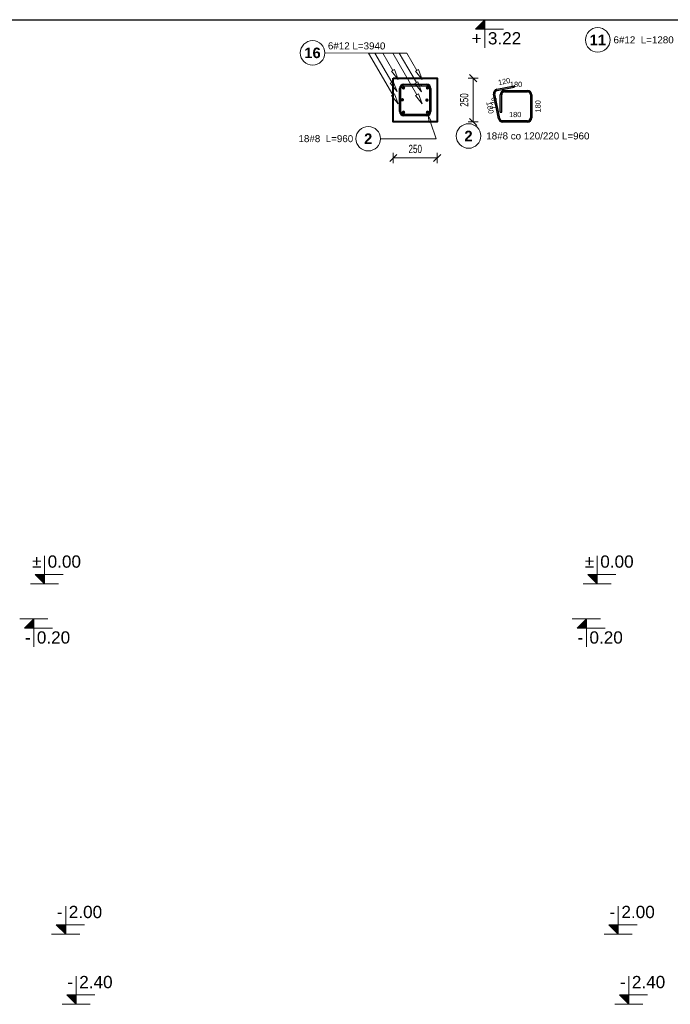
# Model space of a CAD drawing. Extents: x 3922 to 466978, y -142912 to 64503.
# Tile 26 of 62: x 400972 to 404685, y -129042 to -123422. Entities that reach past the tile are written whole.
import ezdxf
from ezdxf.enums import TextEntityAlignment as Align

# ---------------------------------------------------------------- set-up
doc = ezdxf.new("R2010")
doc.units = 0
doc.header["$LTSCALE"] = 10
doc.header["$MEASUREMENT"] = 0
doc.layers.add('P-Wymiar', color=254, linetype='Continuous', lineweight=9)
doc.layers.add('RCAD_deskowanie', color=3, linetype='Continuous', lineweight=40)
for name, color, linetype in [('RCAD_kształt pręta', 7, 'Continuous'), ('RCAD_opis kształtu pręta', 7, 'Continuous'), ('RCAD_opis rozkładu', 7, 'Continuous'), ('RCAD_pręt wyrzucony', 130, 'Continuous'), ('RCAD_pręty punktowe', 7, 'Continuous'), ('RCAD_symbole graficzne', 7, 'Continuous')]:
    doc.layers.add(name, color=color, linetype=linetype)
doc.styles.add('ROMANS', font='arial.ttf', dxfattribs={"width": 0.7})
doc.styles.add('style1', font='arial.ttf')
doc.styles.add('style3', font='arialbd.ttf')
doc.dimstyles.new('A25', dxfattribs={"dimscale": 27, "dimtxt": 1.75, "dimasz": 0.06, "dimexe": 0, "dimexo": 0, "dimgap": 1, "dimtad": 1, "dimdec": 4, "dimrnd": 0.1, "dimdsep": 46, "dimtxsty": 'ROMANS', "dimblk": '[[[[[[[[', "dimcen": 2, "dimdle": 2, "dimse1": 1, "dimse2": 1, "dimclrd": 256, "dimclrt": 1, "dimadec": 0, "dimazin": 0, "dimtfac": 1, "dimtdec": 4, "dimtix": 1, "dimtmove": 2, "dimatfit": 3, "dimldrblk": '[[[[[[[[', "dimfxl": 0, "dimtvp": 0.6, "dimtolj": 1, "dimlwd": -1, "dimarcsym": 0})

# ---------------------------------------------------------------- blocks, each defined once
blk = doc.blocks.new('[[[[[[[[')
at = {"layer": 'P-Wymiar'}
for p, q in [((-12.7, -12.7), (12.7, 12.7)), ((0, 0), (-4.6, 0)), ((0, 18), (0, -18))]:
    blk.add_line(p, q, dxfattribs=at)
blk = doc.blocks.new('*D391')
at = {"layer": 'Defpoints', "color": 0, "transparency": 16777216}
for p in [(403332.2, -123755.6), (403559.7, -123755.6), (403332.2, -124005.6)]:
    blk.add_point(p, dxfattribs=at)
at = {"layer": 'P-Wymiar', "transparency": 16777216}
blk.add_line((403559.7, -124004), (403559.7, -123757.2), dxfattribs=at)
at = {"layer": 'P-Wymiar', "transparency": 16777216, "xscale": 1.62, "yscale": 1.62, "zscale": 1.62}
for p, rotation in [((403559.7, -123755.6), 90), ((403559.7, -124005.6), 270)]:
    blk.add_blockref('[[[[[[[[', p, dxfattribs=dict(at, rotation=rotation))
at = {"layer": 'P-Wymiar', "color": 1, "transparency": 16777216, "insert": (403508.6, -123880.6), "char_height": 47.25, "attachment_point": 5, "rotation": 90, "style": 'ROMANS'}
blk.add_mtext('\\A1;250', dxfattribs=at)
blk = doc.blocks.new('*D392')
at = {"layer": 'Defpoints', "color": 0, "transparency": 16777216}
for p in [(403103.8, -123915.5), (403353.8, -123915.5), (403353.8, -124211.1)]:
    blk.add_point(p, dxfattribs=at)
at = {"layer": 'P-Wymiar', "transparency": 16777216}
blk.add_line((403105.5, -124211.1), (403352.2, -124211.1), dxfattribs=at)
at = {"layer": 'P-Wymiar', "transparency": 16777216, "xscale": 1.62, "yscale": 1.62, "zscale": 1.62, "rotation": 180}
blk.add_blockref('[[[[[[[[', (403103.8, -124211.1), dxfattribs=at)
at = {"layer": 'P-Wymiar', "transparency": 16777216, "xscale": 1.62, "yscale": 1.62, "zscale": 1.62}
blk.add_blockref('[[[[[[[[', (403353.8, -124211.1), dxfattribs=at)
at = {"layer": 'P-Wymiar', "color": 1, "transparency": 16777216, "insert": (403228.8, -124160), "char_height": 47.25, "attachment_point": 5, "style": 'ROMANS'}
blk.add_mtext('\\A1;250', dxfattribs=at)

msp = doc.modelspace()

# ---------------------------------------------------------------- hatches: boundary and pattern name
at = {"layer": 'RCAD_kształt pręta'}
h = msp.add_hatch(color=4, dxfattribs=at)
edge = h.paths.add_edge_path(flags=0)
edge.add_line((403162.84212, -123790.58248), (403162.84212, -123798.58248))
edge.add_arc((403162.84212, -123814.58248), 16, 90, 180)
edge.add_line((403146.84212, -123814.58248), (403138.84212, -123814.58248))
edge.add_arc((403162.84212, -123814.58248), 24, 450, 540, ccw=False)
h = msp.add_hatch(color=4, dxfattribs=at)
edge = h.paths.add_edge_path(flags=0)
edge.add_line((403162.84212, -123790.58248), (403162.84212, -123798.58248))
edge.add_arc((403162.84212, -123814.58248), 16, 90, 180)
edge.add_line((403146.84212, -123814.58248), (403138.84212, -123814.58248))
edge.add_arc((403162.84212, -123814.58248), 24, 450, 540, ccw=False)
for points in [[(403162.84212, -123798.58248), (403162.84212, -123790.58248), (403294.84212, -123790.58248), (403294.84212, -123798.58248)], [(403162.84212, -123798.58248), (403162.84212, -123790.58248), (403262.84212, -123790.58248), (403262.84212, -123798.58248)], [(403146.84212, -123914.58248), (403138.84212, -123914.58248), (403138.84212, -123814.58248), (403146.84212, -123814.58248)], [(403146.84212, -123946.58248), (403138.84212, -123946.58248), (403138.84212, -123814.58248), (403146.84212, -123814.58248)], [(403310.84212, -123814.58248), (403318.84212, -123814.58248), (403318.84212, -123946.58248), (403310.84212, -123946.58248)], [(403294.84212, -123962.58248), (403294.84212, -123970.58248), (403162.84212, -123970.58248), (403162.84212, -123962.58248)]]:
    msp.add_hatch(color=4, dxfattribs=at).paths.add_polyline_path(points, flags=0)
h = msp.add_hatch(color=4, dxfattribs=at)
edge = h.paths.add_edge_path(flags=0)
edge.add_line((403318.84212, -123814.58248), (403310.84212, -123814.58248))
edge.add_arc((403294.84212, -123814.58248), 16, 0, 90)
edge.add_line((403294.84212, -123798.58248), (403294.84212, -123790.58248))
edge.add_arc((403294.84212, -123814.58248), 24, 360, 450, ccw=False)
h = msp.add_hatch(color=4, dxfattribs=at)
edge = h.paths.add_edge_path(flags=0)
edge.add_line((403138.84212, -123946.58248), (403146.84212, -123946.58248))
edge.add_arc((403162.84212, -123946.58248), 16, 180, 270)
edge.add_line((403162.84212, -123962.58248), (403162.84212, -123970.58248))
edge.add_arc((403162.84212, -123946.58248), 24, 540, 630, ccw=False)
h = msp.add_hatch(color=4, dxfattribs=at)
edge = h.paths.add_edge_path(flags=0)
edge.add_line((403294.84212, -123970.58248), (403294.84212, -123962.58248))
edge.add_arc((403294.84212, -123946.58248), 16, -90, 0)
edge.add_line((403310.84212, -123946.58248), (403318.84212, -123946.58248))
edge.add_arc((403294.84212, -123946.58248), 24, 270, 360, ccw=False)
at = {"layer": 'RCAD_pręt wyrzucony'}
for points in [[(403696.19666, -123826.80319), (403694.60731, -123818.96266), (403792.61396, -123799.09573), (403794.20332, -123806.93626)], [(403712.05632, -123985.57717), (403704.21579, -123987.16653), (403675.85377, -123847.25232), (403683.69431, -123845.66297)], [(403722.49728, -123950.39846), (403714.49728, -123950.39846), (403714.49728, -123850.39846), (403722.49728, -123850.39846)], [(403738.49728, -123834.39846), (403738.49728, -123826.39846), (403870.49728, -123826.39846), (403870.49728, -123834.39846)], [(403886.49728, -123850.39846), (403894.49728, -123850.39846), (403894.49728, -123982.39846), (403886.49728, -123982.39846)], [(403870.49728, -123998.39846), (403870.49728, -124006.39846), (403727.73738, -124006.39846), (403727.73738, -123998.39846)]]:
    msp.add_hatch(color=4, dxfattribs=at).paths.add_polyline_path(points, flags=0)
h = msp.add_hatch(color=4, dxfattribs=at)
edge = h.paths.add_edge_path(flags=0)
edge.add_line((403694.60731, -123818.96266), (403696.19666, -123826.80319))
edge.add_arc((403699.37537, -123842.48426), 16, 101.4591559, 191.4591559)
edge.add_line((403683.69431, -123845.66297), (403675.85377, -123847.25232))
edge.add_arc((403699.37537, -123842.48426), 24, 461.4591559, 551.4591559, ccw=False)
h = msp.add_hatch(color=4, dxfattribs=at)
edge = h.paths.add_edge_path(flags=0)
edge.add_line((403738.49728, -123826.39846), (403738.49728, -123834.39846))
edge.add_arc((403738.49728, -123850.39846), 16, 90, 180)
edge.add_line((403722.49728, -123850.39846), (403714.49728, -123850.39846))
edge.add_arc((403738.49728, -123850.39846), 24, 450, 540, ccw=False)
h = msp.add_hatch(color=4, dxfattribs=at)
edge = h.paths.add_edge_path(flags=0)
edge.add_line((403894.49728, -123850.39846), (403886.49728, -123850.39846))
edge.add_arc((403870.49728, -123850.39846), 16, 0, 90)
edge.add_line((403870.49728, -123834.39846), (403870.49728, -123826.39846))
edge.add_arc((403870.49728, -123850.39846), 24, 360, 450, ccw=False)
h = msp.add_hatch(color=4, dxfattribs=at)
edge = h.paths.add_edge_path(flags=0)
edge.add_line((403704.21579, -123987.16653), (403712.05632, -123985.57717))
edge.add_arc((403727.73738, -123982.39846), 16, -168.5408441, -90)
edge.add_line((403727.73738, -123998.39846), (403727.73738, -124006.39846))
edge.add_arc((403727.73738, -123982.39846), 24, 191.4591559, 270, ccw=False)
h = msp.add_hatch(color=4, dxfattribs=at)
edge = h.paths.add_edge_path(flags=0)
edge.add_line((403870.49728, -124006.39846), (403870.49728, -123998.39846))
edge.add_arc((403870.49728, -123982.39846), 16, -90, 0)
edge.add_line((403886.49728, -123982.39846), (403894.49728, -123982.39846))
edge.add_arc((403870.49728, -123982.39846), 24, 270, 360, ccw=False)
at = {"layer": 'RCAD_pręty punktowe'}
h = msp.add_hatch(color=1, dxfattribs=at)
edge = h.paths.add_edge_path(flags=0)
edge.add_arc((403161.87643, -123811.20994), 10, 0, 360)
h = msp.add_hatch(color=1, dxfattribs=at)
edge = h.paths.add_edge_path(flags=0)
edge.add_arc((403299.08462, -123811.20994), 10, 0, 360)
h = msp.add_hatch(color=1, dxfattribs=at)
edge = h.paths.add_edge_path(flags=0)
edge.add_arc((403155.41238, -123879.11855), 10, 0, 360)
h = msp.add_hatch(color=1, dxfattribs=at)
edge = h.paths.add_edge_path(flags=0)
edge.add_arc((403295.86918, -123881.02803), 10, 0, 360)
h = msp.add_hatch(color=1, dxfattribs=at)
edge = h.paths.add_edge_path(flags=0)
edge.add_arc((403161.95747, -123950.0856), 10, 0, 360)
h = msp.add_hatch(color=1, dxfattribs=at)
edge = h.paths.add_edge_path(flags=0)
edge.add_arc((403299.08462, -123950.0856), 10, 0, 360)
at = {"layer": 'RCAD_symbole graficzne'}
for points in [[(403572.38721, -123475.30956), (403625.72054, -123421.97622), (403625.72054, -123475.30956)], [(401060.21991, -126588.64289), (401113.55325, -126641.97622), (401113.55325, -126588.64289)], [(404213.88665, -126588.64289), (404267.21999, -126641.97622), (404267.21999, -126588.64289)], [(400998.48413, -126895.30956), (401051.81746, -126841.97622), (401051.81746, -126895.30956)], [(404152.15087, -126895.30956), (404205.4842, -126841.97622), (404205.4842, -126895.30956)], [(401180.86876, -128588.64289), (401234.20209, -128641.97622), (401234.20209, -128588.64289)], [(404334.5355, -128588.64289), (404387.86883, -128641.97622), (404387.86883, -128588.64289)], [(401240.50887, -128988.64289), (401293.84221, -129041.97622), (401293.84221, -128988.64289)], [(404394.17561, -128988.64289), (404447.50895, -129041.97622), (404447.50895, -128988.64289)]]:
    msp.add_hatch(color=1, dxfattribs=at).paths.add_polyline_path(points, flags=0)

# ---------------------------------------------------------------- linework, layer by layer
at = {"layer": 'Defpoints'}
for p in [(382161.86223, -123421.97622), (395642.50183, -123421.97622), (387560.31267, -123421.97622), (401040.95228, -123421.97622), (379203.68423, -123421.97622), (392684.32383, -123421.97622), (384602.13467, -123421.97622), (398082.77428, -123421.97622)]:
    msp.add_xline(p, (1, 0), dxfattribs=at)
at = {"layer": 'RCAD_deskowanie'}
msp.add_lwpolyline([(403103.84212, -123755.58248), (403353.84212, -123755.58248), (403353.84212, -124005.58248), (403103.84212, -124005.58248)], close=True, dxfattribs=at)
at = {"layer": 'RCAD_kształt pręta', "color": 4}
for p, q in [((403162.84212, -123790.58248), (403294.84212, -123790.58248)), ((403162.84212, -123790.58248), (403262.84212, -123790.58248)), ((403162.84212, -123798.58248), (403294.84212, -123798.58248)), ((403162.84212, -123798.58248), (403262.84212, -123798.58248)), ((403262.84212, -123790.58248), (403262.84212, -123798.58248)), ((403138.84212, -123914.58248), (403138.84212, -123814.58248)), ((403138.84212, -123946.58248), (403138.84212, -123814.58248)), ((403146.84212, -123914.58248), (403146.84212, -123814.58248)), ((403146.84212, -123946.58248), (403146.84212, -123814.58248)), ((403310.84212, -123814.58248), (403310.84212, -123946.58248)), ((403318.84212, -123814.58248), (403318.84212, -123946.58248)), ((403138.84212, -123914.58248), (403146.84212, -123914.58248)), ((403294.84212, -123962.58248), (403162.84212, -123962.58248)), ((403294.84212, -123970.58248), (403162.84212, -123970.58248))]:
    msp.add_line(p, q, dxfattribs=at)
for centre, radius, start, end in [((403162.84212, -123814.58248), 24, 90, 180), ((403162.84212, -123814.58248), 24, 90, 180), ((403162.84212, -123814.58248), 16, 90, 180), ((403162.84212, -123814.58248), 16, 90, 180), ((403294.84212, -123814.58248), 24, 360, 90), ((403294.84212, -123814.58248), 16, 360, 90), ((403162.84212, -123946.58248), 24, 180, 270), ((403162.84212, -123946.58248), 16, 180, 270), ((403294.84212, -123946.58248), 16, 270, 360), ((403294.84212, -123946.58248), 24, 270, 0)]:
    msp.add_arc(centre, radius, start, end, dxfattribs=at)
at = {"layer": 'RCAD_opis kształtu pręta', "color": 8, "lineweight": 0}
for p, q in [((403309.16075, -124009.31541), (403302.57817, -123969.30149)), ((403302.57817, -123969.30149), (403321.78243, -124005.01761)), ((403309.16075, -124009.31541), (403321.78243, -124005.01761)), ((403347.50532, -124101.24226), (403315.47159, -124007.16651)), ((403347.50532, -124101.24226), (403030.67501, -124101.24226))]:
    msp.add_line(p, q, dxfattribs=at)
msp.add_circle((402960.67501, -124101.24226), 70, dxfattribs=at)
at = {"layer": 'RCAD_opis rozkładu', "color": 8, "lineweight": 0}
for p, q in [((402962.7161, -123612.35717), (402712.94704, -123611.76671)), ((402962.7161, -123612.35717), (403101.51563, -123850.4189)), ((402962.7161, -123612.35717), (403181.45052, -123613.45006)), ((402997.64942, -123612.53171), (403094.97055, -123779.45185)), ((403043.84146, -123612.76251), (403101.43459, -123711.54325)), ((403100.24389, -123613.04432), (403238.64278, -123850.4189)), ((403137.40002, -123613.22997), (403235.42734, -123781.36133)), ((403181.45052, -123613.45006), (403238.64278, -123711.54325)), ((403110.07348, -123706.50643), (403092.7957, -123716.58007)), ((403131.65551, -123763.3766), (403092.7957, -123716.58007)), ((403110.07348, -123706.50643), (403131.65551, -123763.3766)), ((403247.28167, -123706.50643), (403230.00389, -123716.58007)), ((403268.8637, -123763.3766), (403230.00389, -123716.58007)), ((403247.28167, -123706.50643), (403268.8637, -123763.3766)), ((403103.60944, -123774.41503), (403086.33166, -123784.48867)), ((403125.19147, -123831.2852), (403086.33166, -123784.48867)), ((403103.60944, -123774.41503), (403125.19147, -123831.2852)), ((403244.06624, -123776.32451), (403226.78845, -123786.39815)), ((403265.64826, -123833.19468), (403226.78845, -123786.39815)), ((403244.06624, -123776.32451), (403265.64826, -123833.19468)), ((403110.15452, -123845.38208), (403092.87674, -123855.45572)), ((403131.73655, -123902.25225), (403092.87674, -123855.45572)), ((403110.15452, -123845.38208), (403131.73655, -123902.25225)), ((403247.28167, -123845.38208), (403230.00389, -123855.45572)), ((403268.8637, -123902.25225), (403230.00389, -123855.45572)), ((403247.28167, -123845.38208), (403268.8637, -123902.25225))]:
    msp.add_line(p, q, dxfattribs=at)
msp.add_circle((402642.94724, -123611.60123), 70, dxfattribs=at)
at = {"layer": 'RCAD_pręt wyrzucony', "color": 4}
for p, q in [((403694.60731, -123818.96266), (403792.61396, -123799.09573)), ((403696.19666, -123826.80319), (403794.20332, -123806.93626)), ((403792.61396, -123799.09573), (403794.20332, -123806.93626)), ((403704.21579, -123987.16653), (403675.85377, -123847.25232)), ((403712.05632, -123985.57717), (403683.69431, -123845.66297)), ((403714.49728, -123950.39846), (403714.49728, -123850.39846)), ((403722.49728, -123950.39846), (403722.49728, -123850.39846)), ((403738.49728, -123826.39846), (403870.49728, -123826.39846)), ((403738.49728, -123834.39846), (403870.49728, -123834.39846)), ((403886.49728, -123850.39846), (403886.49728, -123982.39846)), ((403894.49728, -123850.39846), (403894.49728, -123982.39846)), ((403714.49728, -123950.39846), (403722.49728, -123950.39846)), ((403870.49728, -123998.39846), (403727.73738, -123998.39846)), ((403870.49728, -124006.39846), (403727.73738, -124006.39846))]:
    msp.add_line(p, q, dxfattribs=at)
at = {"layer": 'RCAD_pręt wyrzucony', "color": 8, "lineweight": 0}
for centre in [(404270.58267, -123537.45839), (403533.15011, -124085.79214)]:
    msp.add_circle(centre, 70, dxfattribs=at)
at = {"layer": 'RCAD_pręt wyrzucony', "color": 4}
for centre, radius, start, end in [((403699.37537, -123842.48426), 24, 101.4591559, 191.4591559), ((403699.37537, -123842.48426), 16, 101.4591559, 191.4591559), ((403738.49728, -123850.39846), 24, 90, 180), ((403738.49728, -123850.39846), 16, 90, 180), ((403870.49728, -123850.39846), 24, 360, 90), ((403870.49728, -123850.39846), 16, 360, 90), ((403727.73738, -123982.39846), 24, 191.4591559, 270), ((403727.73738, -123982.39846), 16, 191.4591559, 270), ((403870.49728, -123982.39846), 16, 270, 360), ((403870.49728, -123982.39846), 24, 270, 0)]:
    msp.add_arc(centre, radius, start, end, dxfattribs=at)
at = {"layer": 'RCAD_symbole graficzne', "color": 1, "lineweight": 0}
for p, q in [((403705.72054, -123421.97622), (403545.72054, -123421.97622)), ((403572.38721, -123475.30956), (403625.72054, -123421.97622)), ((403625.72054, -123421.97622), (403625.72054, -123581.97622)), ((403732.38721, -123475.30956), (403572.38721, -123475.30956)), ((401113.55325, -126641.97622), (401113.55325, -126481.97622)), ((404267.21999, -126641.97622), (404267.21999, -126481.97622)), ((401220.21991, -126588.64289), (401060.21991, -126588.64289)), ((401060.21991, -126588.64289), (401113.55325, -126641.97622)), ((404373.88665, -126588.64289), (404213.88665, -126588.64289)), ((404213.88665, -126588.64289), (404267.21999, -126641.97622)), ((401193.55325, -126641.97622), (401033.55325, -126641.97622)), ((404347.21999, -126641.97622), (404187.21999, -126641.97622)), ((401131.81746, -126841.97622), (400971.81746, -126841.97622)), ((400998.48413, -126895.30956), (401051.81746, -126841.97622)), ((401051.81746, -126841.97622), (401051.81746, -127001.97622)), ((404285.4842, -126841.97622), (404125.4842, -126841.97622)), ((404152.15087, -126895.30956), (404205.4842, -126841.97622)), ((404205.4842, -126841.97622), (404205.4842, -127001.97622)), ((401158.48413, -126895.30956), (400998.48413, -126895.30956)), ((404312.15087, -126895.30956), (404152.15087, -126895.30956)), ((401234.20209, -128641.97622), (401234.20209, -128481.97622)), ((404387.86883, -128641.97622), (404387.86883, -128481.97622)), ((401340.86876, -128588.64289), (401180.86876, -128588.64289)), ((401180.86876, -128588.64289), (401234.20209, -128641.97622)), ((404494.5355, -128588.64289), (404334.5355, -128588.64289)), ((404334.5355, -128588.64289), (404387.86883, -128641.97622)), ((401314.20209, -128641.97622), (401154.20209, -128641.97622)), ((404467.86883, -128641.97622), (404307.86883, -128641.97622)), ((401293.84221, -129041.97622), (401293.84221, -128881.97622)), ((404447.50895, -129041.97622), (404447.50895, -128881.97622)), ((401400.50887, -128988.64289), (401240.50887, -128988.64289)), ((401240.50887, -128988.64289), (401293.84221, -129041.97622)), ((404554.17561, -128988.64289), (404394.17561, -128988.64289)), ((404394.17561, -128988.64289), (404447.50895, -129041.97622)), ((401373.84221, -129041.97622), (401213.84221, -129041.97622)), ((404527.50895, -129041.97622), (404367.50895, -129041.97622))]:
    msp.add_line(p, q, dxfattribs=at)

# ---------------------------------------------------------------- texts
at = {"layer": 'RCAD_opis kształtu pręta', "color": 1, "attachment_point": 5}
for s, insert, char_height, style in [('18#8  L=960', (402718.90148, -124101.24226), 40, 'style1'), ('2', (402960.67501, -124101.24226), 60, 'style3')]:
    msp.add_mtext(s, dxfattribs=dict(at, insert=insert, char_height=char_height, style=style))
at = {"layer": 'RCAD_opis rozkładu', "color": 1, "insert": (402642.94724, -123611.60123), "char_height": 60, "attachment_point": 5, "rotation": 359.8275742, "style": 'style3'}
msp.add_mtext('16', dxfattribs=at)
at = {"layer": 'RCAD_opis rozkładu', "color": 2, "insert": (402894.61018, -123571.66263), "char_height": 40, "attachment_point": 5, "rotation": 359.8275742, "style": 'style1'}
msp.add_mtext('6#12 L=3940', dxfattribs=at)
at = {"layer": 'RCAD_pręt wyrzucony', "color": 1, "attachment_point": 5}
for s, insert, char_height, style in [('11', (404270.58267, -123537.45839), 60, 'style3'), ('180', (403804.49728, -123791.39846), 30, 'style1'), ('180', (403799.11733, -123963.39846), 30, 'style1'), ('2', (403533.15011, -124085.79214), 60, 'style3')]:
    msp.add_mtext(s, dxfattribs=dict(at, insert=insert, char_height=char_height, style=style))
at = {"layer": 'RCAD_pręt wyrzucony', "color": 2, "char_height": 40, "style": 'style1'}
for s, insert, attachment_point in [('6#12  L=1280', (404360.58267, -123537.45839), 4), ('18#8 co 120/220 L=960', (403928.72992, -124085.79214), 5)]:
    msp.add_mtext(s, dxfattribs=dict(at, insert=insert, attachment_point=attachment_point))
at = {"layer": 'RCAD_pręt wyrzucony', "color": 1, "char_height": 30, "attachment_point": 5, "style": 'style1'}
for s, insert, rotation in [('120', (403736.65721, -123774.72686), 11.4591559), ('180', (403655.73245, -123924.16285), 281.4591559), ('120', (403679.49728, -123900.39846), 90), ('180', (403929.49728, -123916.39846), 90)]:
    msp.add_mtext(s, dxfattribs=dict(at, insert=insert, rotation=rotation))
at = {"layer": 'RCAD_symbole graficzne', "color": 2, "style": 'style1'}
for s, p in [('+', (403607.94276, -123493.08733)), ('-', (401034.03968, -126913.08733)), ('-', (404187.70642, -126913.08733))]:
    msp.add_text(s, height=70, dxfattribs=at).set_placement(p, align=Align.TOP_RIGHT)
for s, p in [('3.22 ', (403643.49832, -123493.08733)), ('0.20 ', (401069.59524, -126913.08733)), ('0.20 ', (404223.26198, -126913.08733))]:
    msp.add_text(s, height=70, dxfattribs=at).set_placement(p, align=Align.TOP_LEFT)
for s, p in [('±', (401095.77547, -126570.86511)), ('±', (404249.44221, -126570.86511)), ('-', (401216.42431, -128570.86511)), ('-', (404370.09105, -128570.86511)), ('-', (401276.06443, -128970.86511)), ('-', (404429.73117, -128970.86511))]:
    msp.add_text(s, height=70, dxfattribs=at).set_placement(p, align=Align.BOTTOM_RIGHT)
for s, p in [('0.00 ', (401131.33103, -126570.86511)), ('0.00 ', (404284.99776, -126570.86511)), ('2.00 ', (401251.97987, -128570.86511)), ('2.00 ', (404405.64661, -128570.86511)), ('2.40 ', (401311.61999, -128970.86511)), ('2.40 ', (404465.28672, -128970.86511))]:
    msp.add_text(s, height=70, dxfattribs=at).set_placement(p, align=Align.BOTTOM_LEFT)

# ---------------------------------------------------------------- dimensions: what is measured, and where the dimension line sits
at = {"layer": 'P-Wymiar'}
dim = msp.add_linear_dim(base=(403559.71825, -123755.58248), p1=(403332.15322, -124005.58248), p2=(403332.15322, -123755.58248), angle=90, dimstyle='A25', dxfattribs=at)
dim.commit()
dim.dimension.update_dxf_attribs({"geometry": '*D391', "text_midpoint": (403508.59368, -123880.58248)})
dim = msp.add_linear_dim(base=(403353.84212, -124211.14634), p1=(403103.84212, -123915.53621), p2=(403353.84212, -123915.53621), dimstyle='A25', dxfattribs=at)
dim.commit()
dim.dimension.update_dxf_attribs({"geometry": '*D392', "text_midpoint": (403228.84212, -124160.02177)})

doc.saveas('drawing.dxf')
